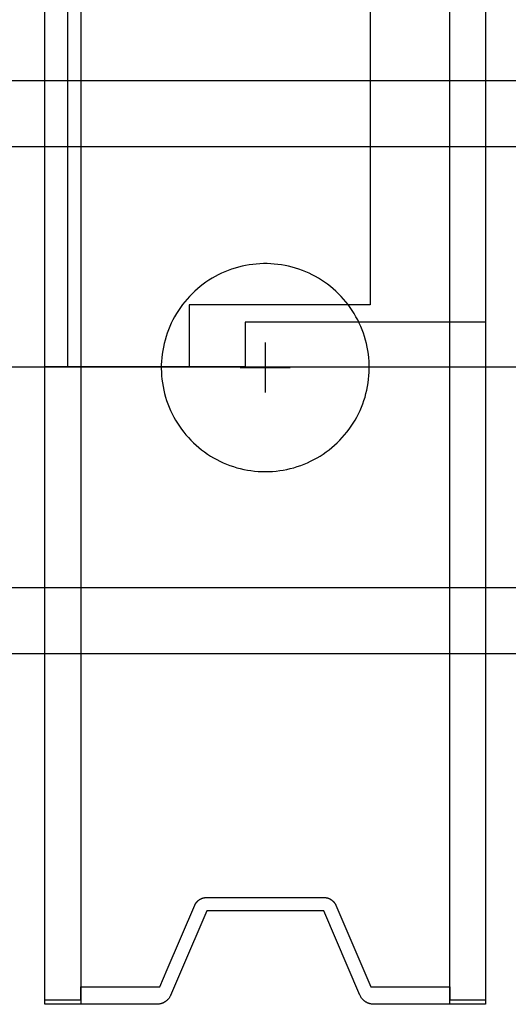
# Model space of a CAD drawing. Header units: millimetres. Extents: x -587 to 358276, y -26688 to 221215.
# Tile 193 of 256: x 11364 to 11375, y 10250 to 10272. Entities that reach past the tile are written whole.
import ezdxf

# ---------------------------------------------------------------- set-up
doc = ezdxf.new("R2010")
doc.units = ezdxf.units.MM
doc.header["$MEASUREMENT"] = 0
doc.layers.add('AVECO MODUŁY', color=40, linetype='Continuous')
doc.layers.add('AVECO TORY', color=7, linetype='Continuous')

msp = doc.modelspace()

# ---------------------------------------------------------------- linework, layer by layer
at = {"layer": 'AVECO MODUŁY', "color": 7}
for p, q in [((11364.809, 10249.649), (11364.809, 10361.425)), ((11365.62, 10361.425), (11365.62, 10249.649)), ((11373.998, 10249.649), (11373.998, 10361.425)), ((11374.809, 10357.769), (11374.809, 10249.649)), ((11372.189, 10354.107), (11372.189, 10265.513)), ((11365.327, 10264.107), (11365.327, 10353.589)), ((11368.892, 10266.265), (11368.817, 10266.232)), ((11368.968, 10266.296), (11368.892, 10266.265)), ((11369.045, 10266.324), (11368.968, 10266.296)), ((11369.123, 10266.349), (11369.045, 10266.324)), ((11369.202, 10266.371), (11369.123, 10266.349)), ((11369.281, 10266.391), (11369.202, 10266.371)), ((11369.361, 10266.408), (11369.281, 10266.391)), ((11369.442, 10266.422), (11369.361, 10266.408)), ((11369.523, 10266.433), (11369.442, 10266.422)), ((11369.605, 10266.442), (11369.523, 10266.433)), ((11369.686, 10266.448), (11369.605, 10266.442)), ((11369.768, 10266.45), (11369.686, 10266.448)), ((11369.85, 10266.45), (11369.768, 10266.45)), ((11369.932, 10266.448), (11369.85, 10266.45)), ((11370.014, 10266.442), (11369.932, 10266.448)), ((11370.095, 10266.433), (11370.014, 10266.442)), ((11370.176, 10266.422), (11370.095, 10266.433)), ((11370.257, 10266.408), (11370.176, 10266.422)), ((11370.337, 10266.391), (11370.257, 10266.408)), ((11370.416, 10266.371), (11370.337, 10266.391)), ((11370.495, 10266.349), (11370.416, 10266.371)), ((11370.573, 10266.324), (11370.495, 10266.349)), ((11370.65, 10266.296), (11370.573, 10266.324)), ((11370.726, 10266.265), (11370.65, 10266.296)), ((11370.801, 10266.232), (11370.726, 10266.265)), ((11368.53, 10266.074), (11368.462, 10266.029)), ((11368.6, 10266.117), (11368.53, 10266.074)), ((11368.671, 10266.158), (11368.6, 10266.117)), ((11368.743, 10266.196), (11368.671, 10266.158)), ((11368.817, 10266.232), (11368.743, 10266.196)), ((11370.875, 10266.196), (11370.801, 10266.232)), ((11370.947, 10266.158), (11370.875, 10266.196)), ((11371.018, 10266.117), (11370.947, 10266.158)), ((11371.088, 10266.074), (11371.018, 10266.117)), ((11371.156, 10266.029), (11371.088, 10266.074)), ((11368.207, 10265.824), (11368.148, 10265.767)), ((11368.268, 10265.878), (11368.207, 10265.824)), ((11368.331, 10265.931), (11368.268, 10265.878)), ((11368.396, 10265.981), (11368.331, 10265.931)), ((11368.462, 10266.029), (11368.396, 10265.981)), ((11371.222, 10265.981), (11371.156, 10266.029)), ((11371.287, 10265.931), (11371.222, 10265.981)), ((11371.35, 10265.878), (11371.287, 10265.931)), ((11371.411, 10265.824), (11371.35, 10265.878)), ((11371.47, 10265.767), (11371.411, 10265.824)), ((11368.036, 10265.648), (11367.983, 10265.585)), ((11368.091, 10265.708), (11368.036, 10265.648)), ((11368.148, 10265.767), (11368.091, 10265.708)), ((11371.527, 10265.708), (11371.47, 10265.767)), ((11371.582, 10265.648), (11371.527, 10265.708)), ((11371.635, 10265.585), (11371.582, 10265.648)), ((11367.837, 10265.387), (11367.794, 10265.318)), ((11367.883, 10265.455), (11367.837, 10265.387)), ((11367.932, 10265.521), (11367.883, 10265.455)), ((11367.983, 10265.585), (11367.932, 10265.521)), ((11372.189, 10265.513), (11368.078, 10265.513)), ((11368.078, 10265.513), (11368.078, 10264.118)), ((11371.686, 10265.521), (11371.635, 10265.585)), ((11371.735, 10265.455), (11371.686, 10265.521)), ((11371.781, 10265.387), (11371.735, 10265.455)), ((11371.825, 10265.318), (11371.781, 10265.387)), ((11367.713, 10265.175), (11367.677, 10265.102)), ((11367.752, 10265.247), (11367.713, 10265.175)), ((11367.794, 10265.318), (11367.752, 10265.247)), ((11371.866, 10265.247), (11371.825, 10265.318)), ((11371.905, 10265.175), (11371.866, 10265.247)), ((11371.941, 10265.102), (11371.905, 10265.175)), ((11367.612, 10264.952), (11367.583, 10264.875)), ((11367.643, 10265.027), (11367.612, 10264.952)), ((11367.677, 10265.102), (11367.643, 10265.027)), ((11374.809, 10265.119), (11369.353, 10265.119)), ((11369.353, 10265.119), (11369.353, 10264.107)), ((11371.975, 10265.027), (11371.941, 10265.102)), ((11372.006, 10264.952), (11371.975, 10265.027)), ((11372.035, 10264.875), (11372.006, 10264.952)), ((11367.534, 10264.718), (11367.514, 10264.639)), ((11367.558, 10264.797), (11367.534, 10264.718)), ((11367.583, 10264.875), (11367.558, 10264.797)), ((11372.061, 10264.797), (11372.035, 10264.875)), ((11372.084, 10264.718), (11372.061, 10264.797)), ((11372.104, 10264.639), (11372.084, 10264.718)), ((11367.482, 10264.479), (11367.47, 10264.398)), ((11367.496, 10264.559), (11367.482, 10264.479)), ((11367.514, 10264.639), (11367.496, 10264.559)), ((11369.809, 10264.658), (11369.809, 10263.525)), ((11372.122, 10264.559), (11372.104, 10264.639)), ((11372.137, 10264.479), (11372.122, 10264.559)), ((11372.149, 10264.398), (11372.137, 10264.479)), ((11367.46, 10264.316), (11367.454, 10264.235)), ((11367.47, 10264.398), (11367.46, 10264.316)), ((11372.158, 10264.316), (11372.149, 10264.398)), ((11372.164, 10264.235), (11372.158, 10264.316)), ((11369.353, 10264.107), (11364.809, 10264.107)), ((11368.078, 10264.118), (11366.323, 10264.112)), ((11367.454, 10264.235), (11367.45, 10264.153)), ((11367.45, 10264.153), (11367.45, 10264.071)), ((11367.45, 10264.071), (11367.452, 10263.989)), ((11369.242, 10264.091), (11370.376, 10264.091)), ((11369.353, 10264.107), (11374.809, 10264.107)), ((11372.168, 10264.153), (11372.164, 10264.235)), ((11372.166, 10263.989), (11372.168, 10264.071)), ((11372.168, 10264.071), (11372.168, 10264.153)), ((11367.452, 10263.989), (11367.457, 10263.907)), ((11367.457, 10263.907), (11367.465, 10263.826)), ((11367.465, 10263.826), (11367.475, 10263.744)), ((11372.143, 10263.744), (11372.154, 10263.826)), ((11372.154, 10263.826), (11372.161, 10263.907)), ((11372.161, 10263.907), (11372.166, 10263.989)), ((11367.475, 10263.744), (11367.489, 10263.664)), ((11367.489, 10263.664), (11367.505, 10263.583)), ((11372.113, 10263.583), (11372.129, 10263.664)), ((11372.129, 10263.664), (11372.143, 10263.744)), ((11367.505, 10263.583), (11367.524, 10263.504)), ((11367.524, 10263.504), (11367.546, 10263.425)), ((11367.546, 10263.425), (11367.57, 10263.347)), ((11372.048, 10263.347), (11372.072, 10263.425)), ((11372.072, 10263.425), (11372.094, 10263.504)), ((11372.094, 10263.504), (11372.113, 10263.583)), ((11367.57, 10263.347), (11367.597, 10263.269)), ((11367.597, 10263.269), (11367.627, 10263.193)), ((11367.627, 10263.193), (11367.66, 10263.118)), ((11371.958, 10263.118), (11371.991, 10263.193)), ((11371.991, 10263.193), (11372.021, 10263.269)), ((11372.021, 10263.269), (11372.048, 10263.347)), ((11367.66, 10263.118), (11367.695, 10263.044)), ((11367.695, 10263.044), (11367.732, 10262.971)), ((11367.732, 10262.971), (11367.773, 10262.9)), ((11371.846, 10262.9), (11371.886, 10262.971)), ((11371.886, 10262.971), (11371.923, 10263.044)), ((11371.923, 10263.044), (11371.958, 10263.118)), ((11367.773, 10262.9), (11367.815, 10262.83)), ((11367.815, 10262.83), (11367.86, 10262.761)), ((11367.86, 10262.761), (11367.907, 10262.695)), ((11367.907, 10262.695), (11367.957, 10262.629)), ((11371.661, 10262.629), (11371.711, 10262.695)), ((11371.711, 10262.695), (11371.758, 10262.761)), ((11371.758, 10262.761), (11371.803, 10262.83)), ((11371.803, 10262.83), (11371.846, 10262.9)), ((11367.957, 10262.629), (11368.009, 10262.566)), ((11368.009, 10262.566), (11368.063, 10262.504)), ((11368.063, 10262.504), (11368.119, 10262.445)), ((11371.499, 10262.445), (11371.555, 10262.504)), ((11371.555, 10262.504), (11371.609, 10262.566)), ((11371.609, 10262.566), (11371.661, 10262.629)), ((11368.119, 10262.445), (11368.177, 10262.387)), ((11368.177, 10262.387), (11368.237, 10262.331)), ((11368.237, 10262.331), (11368.299, 10262.278)), ((11368.299, 10262.278), (11368.363, 10262.227)), ((11371.255, 10262.227), (11371.319, 10262.278)), ((11371.319, 10262.278), (11371.381, 10262.331)), ((11371.381, 10262.331), (11371.441, 10262.387)), ((11371.441, 10262.387), (11371.499, 10262.445)), ((11368.363, 10262.227), (11368.429, 10262.178)), ((11368.429, 10262.178), (11368.496, 10262.131)), ((11368.496, 10262.131), (11368.565, 10262.086)), ((11368.565, 10262.086), (11368.635, 10262.045)), ((11368.635, 10262.045), (11368.707, 10262.005)), ((11370.911, 10262.005), (11370.983, 10262.045)), ((11370.983, 10262.045), (11371.053, 10262.086)), ((11371.053, 10262.086), (11371.122, 10262.131)), ((11371.122, 10262.131), (11371.189, 10262.178)), ((11371.189, 10262.178), (11371.255, 10262.227)), ((11368.707, 10262.005), (11368.78, 10261.968)), ((11368.78, 10261.968), (11368.854, 10261.934)), ((11368.854, 10261.934), (11368.93, 10261.902)), ((11368.93, 10261.902), (11369.006, 10261.873)), ((11369.006, 10261.873), (11369.084, 10261.846)), ((11369.084, 10261.846), (11369.162, 10261.822)), ((11369.162, 10261.822), (11369.241, 10261.801)), ((11369.241, 10261.801), (11369.321, 10261.783)), ((11370.297, 10261.783), (11370.377, 10261.801)), ((11370.377, 10261.801), (11370.456, 10261.822)), ((11370.456, 10261.822), (11370.534, 10261.846)), ((11370.534, 10261.846), (11370.612, 10261.873)), ((11370.612, 10261.873), (11370.688, 10261.902)), ((11370.688, 10261.902), (11370.764, 10261.934)), ((11370.764, 10261.934), (11370.838, 10261.968)), ((11370.838, 10261.968), (11370.911, 10262.005)), ((11369.321, 10261.783), (11369.402, 10261.767)), ((11369.402, 10261.767), (11369.482, 10261.755)), ((11369.482, 10261.755), (11369.564, 10261.745)), ((11369.564, 10261.745), (11369.645, 10261.737)), ((11369.645, 10261.737), (11369.727, 10261.733)), ((11369.727, 10261.733), (11369.809, 10261.732)), ((11369.809, 10261.732), (11369.891, 10261.733)), ((11369.891, 10261.733), (11369.973, 10261.737)), ((11369.973, 10261.737), (11370.054, 10261.745)), ((11370.054, 10261.745), (11370.136, 10261.755)), ((11370.136, 10261.755), (11370.217, 10261.767)), ((11370.217, 10261.767), (11370.297, 10261.783)), ((11368.254, 10251.968), (11368.257, 10251.972)), ((11368.257, 10251.972), (11368.261, 10251.976)), ((11368.261, 10251.976), (11368.265, 10251.98)), ((11368.265, 10251.98), (11368.269, 10251.984)), ((11368.269, 10251.984), (11368.273, 10251.988)), ((11368.273, 10251.988), (11368.277, 10251.992)), ((11368.277, 10251.992), (11368.281, 10251.996)), ((11368.281, 10251.996), (11368.285, 10252)), ((11368.285, 10252), (11368.289, 10252.003)), ((11368.289, 10252.003), (11368.294, 10252.007)), ((11368.294, 10252.007), (11368.298, 10252.01)), ((11368.298, 10252.01), (11368.302, 10252.014)), ((11368.302, 10252.014), (11368.307, 10252.017)), ((11368.307, 10252.017), (11368.312, 10252.02)), ((11368.312, 10252.02), (11368.316, 10252.023)), ((11368.316, 10252.023), (11368.321, 10252.026)), ((11368.321, 10252.026), (11368.326, 10252.029)), ((11368.326, 10252.029), (11368.331, 10252.032)), ((11368.331, 10252.032), (11368.336, 10252.035)), ((11368.336, 10252.035), (11368.34, 10252.038)), ((11368.34, 10252.038), (11368.345, 10252.04)), ((11368.345, 10252.04), (11368.35, 10252.043)), ((11368.35, 10252.043), (11368.356, 10252.045)), ((11368.356, 10252.045), (11368.361, 10252.048)), ((11368.361, 10252.048), (11368.366, 10252.05)), ((11368.366, 10252.05), (11368.371, 10252.052)), ((11368.371, 10252.052), (11368.376, 10252.054)), ((11368.376, 10252.054), (11368.381, 10252.056)), ((11368.381, 10252.056), (11368.387, 10252.058)), ((11368.387, 10252.058), (11368.392, 10252.059)), ((11368.392, 10252.059), (11368.397, 10252.061)), ((11368.397, 10252.061), (11368.402, 10252.062)), ((11368.402, 10252.062), (11368.408, 10252.064)), ((11368.408, 10252.064), (11368.413, 10252.065)), ((11368.413, 10252.065), (11368.418, 10252.066)), ((11368.418, 10252.066), (11368.424, 10252.067)), ((11368.424, 10252.067), (11368.429, 10252.068)), ((11368.429, 10252.068), (11368.434, 10252.069)), ((11368.434, 10252.069), (11368.44, 10252.07)), ((11368.44, 10252.07), (11368.445, 10252.071)), ((11368.445, 10252.071), (11368.45, 10252.071)), ((11368.45, 10252.071), (11368.455, 10252.072)), ((11368.455, 10252.072), (11368.461, 10252.072)), ((11368.461, 10252.072), (11368.466, 10252.073)), ((11368.466, 10252.073), (11368.471, 10252.073)), ((11368.471, 10252.073), (11371.137, 10252.073)), ((11371.137, 10252.073), (11371.147, 10252.073)), ((11371.147, 10252.073), (11371.152, 10252.073)), ((11371.152, 10252.073), (11371.157, 10252.072)), ((11371.157, 10252.072), (11371.163, 10252.072)), ((11371.163, 10252.072), (11371.168, 10252.071)), ((11371.168, 10252.071), (11371.173, 10252.071)), ((11371.173, 10252.071), (11371.179, 10252.07)), ((11371.179, 10252.07), (11371.184, 10252.069)), ((11371.184, 10252.069), (11371.189, 10252.068)), ((11371.189, 10252.068), (11371.194, 10252.067)), ((11371.194, 10252.067), (11371.2, 10252.066)), ((11371.2, 10252.066), (11371.205, 10252.065)), ((11371.205, 10252.065), (11371.21, 10252.064)), ((11371.21, 10252.064), (11371.216, 10252.062)), ((11371.216, 10252.062), (11371.221, 10252.061)), ((11371.221, 10252.061), (11371.226, 10252.059)), ((11371.226, 10252.059), (11371.232, 10252.058)), ((11371.232, 10252.058), (11371.237, 10252.056)), ((11371.237, 10252.056), (11371.242, 10252.054)), ((11371.242, 10252.054), (11371.247, 10252.052)), ((11371.247, 10252.052), (11371.252, 10252.05)), ((11371.252, 10252.05), (11371.257, 10252.048)), ((11371.257, 10252.048), (11371.263, 10252.045)), ((11371.263, 10252.045), (11371.268, 10252.043)), ((11371.268, 10252.043), (11371.273, 10252.04)), ((11371.273, 10252.04), (11371.278, 10252.038)), ((11371.278, 10252.038), (11371.283, 10252.035)), ((11371.283, 10252.035), (11371.287, 10252.032)), ((11371.287, 10252.032), (11371.292, 10252.029)), ((11371.292, 10252.029), (11371.297, 10252.026)), ((11371.297, 10252.026), (11371.302, 10252.023)), ((11371.302, 10252.023), (11371.306, 10252.02)), ((11371.306, 10252.02), (11371.311, 10252.017)), ((11371.311, 10252.017), (11371.316, 10252.014)), ((11371.316, 10252.014), (11371.32, 10252.01)), ((11371.32, 10252.01), (11371.325, 10252.007)), ((11371.325, 10252.007), (11371.329, 10252.003)), ((11371.329, 10252.003), (11371.333, 10252)), ((11371.333, 10252), (11371.337, 10251.996)), ((11371.337, 10251.996), (11371.341, 10251.992)), ((11371.341, 10251.992), (11371.346, 10251.988)), ((11371.346, 10251.988), (11371.349, 10251.984)), ((11371.349, 10251.984), (11371.353, 10251.98)), ((11371.353, 10251.98), (11371.357, 10251.976)), ((11371.357, 10251.976), (11371.361, 10251.972)), ((11371.361, 10251.972), (11371.365, 10251.968)), ((11367.584, 10250.437), (11368.21, 10251.9)), ((11368.482, 10251.773), (11367.908, 10250.432)), ((11368.21, 10251.9), (11368.212, 10251.905)), ((11368.212, 10251.905), (11368.215, 10251.91)), ((11368.215, 10251.91), (11368.217, 10251.915)), ((11368.217, 10251.915), (11368.22, 10251.919)), ((11368.22, 10251.919), (11368.222, 10251.924)), ((11368.222, 10251.924), (11368.225, 10251.928)), ((11368.225, 10251.928), (11368.228, 10251.933)), ((11368.228, 10251.933), (11368.231, 10251.937)), ((11368.231, 10251.937), (11368.234, 10251.942)), ((11368.234, 10251.942), (11368.237, 10251.946)), ((11368.237, 10251.946), (11368.24, 10251.951)), ((11368.24, 10251.951), (11368.243, 10251.955)), ((11368.243, 10251.955), (11368.247, 10251.96)), ((11368.247, 10251.96), (11368.25, 10251.964)), ((11368.25, 10251.964), (11368.254, 10251.968)), ((11370.121, 10251.773), (11368.482, 10251.773)), ((11371.137, 10251.773), (11370.121, 10251.773)), ((11371.955, 10249.859), (11371.137, 10251.773)), ((11371.365, 10251.968), (11371.368, 10251.964)), ((11371.368, 10251.964), (11371.372, 10251.96)), ((11371.372, 10251.96), (11371.375, 10251.955)), ((11371.375, 10251.955), (11371.378, 10251.951)), ((11371.378, 10251.951), (11371.381, 10251.946)), ((11371.381, 10251.946), (11371.384, 10251.942)), ((11371.384, 10251.942), (11371.387, 10251.937)), ((11371.387, 10251.937), (11371.39, 10251.933)), ((11371.39, 10251.933), (11371.393, 10251.928)), ((11371.393, 10251.928), (11371.396, 10251.924)), ((11371.396, 10251.924), (11371.399, 10251.919)), ((11371.399, 10251.919), (11371.401, 10251.915)), ((11371.401, 10251.915), (11371.404, 10251.91)), ((11371.404, 10251.91), (11371.406, 10251.905)), ((11371.406, 10251.905), (11371.408, 10251.9)), ((11371.408, 10251.9), (11372.2, 10250.049)), ((11367.418, 10250.049), (11367.584, 10250.437)), ((11367.908, 10250.432), (11367.66, 10249.85)), ((11365.62, 10249.849), (11365.62, 10250.049)), ((11365.62, 10250.049), (11366.244, 10250.049)), ((11366.244, 10250.049), (11367.418, 10250.049)), ((11372.2, 10250.049), (11372.584, 10250.049)), ((11372.584, 10250.049), (11373.998, 10250.049)), ((11373.998, 10250.049), (11373.998, 10249.849)), ((11364.809, 10249.649), (11364.809, 10249.749)), ((11364.809, 10249.749), (11365.62, 10249.749)), ((11365.62, 10249.749), (11365.62, 10249.849)), ((11367.576, 10249.738), (11367.572, 10249.734)), ((11367.581, 10249.742), (11367.576, 10249.738)), ((11367.585, 10249.747), (11367.581, 10249.742)), ((11367.59, 10249.751), (11367.585, 10249.747)), ((11367.594, 10249.755), (11367.59, 10249.751)), ((11367.602, 10249.764), (11367.594, 10249.755)), ((11367.61, 10249.773), (11367.602, 10249.764)), ((11367.618, 10249.783), (11367.61, 10249.773)), ((11367.625, 10249.792), (11367.618, 10249.783)), ((11367.632, 10249.802), (11367.625, 10249.792)), ((11367.638, 10249.812), (11367.632, 10249.802)), ((11367.645, 10249.822), (11367.638, 10249.812)), ((11367.65, 10249.832), (11367.645, 10249.822)), ((11367.656, 10249.842), (11367.65, 10249.832)), ((11367.66, 10249.85), (11367.656, 10249.842)), ((11371.959, 10249.85), (11371.955, 10249.859)), ((11371.968, 10249.832), (11371.959, 10249.85)), ((11371.974, 10249.822), (11371.968, 10249.832)), ((11371.98, 10249.812), (11371.974, 10249.822)), ((11371.986, 10249.802), (11371.98, 10249.812)), ((11371.993, 10249.792), (11371.986, 10249.802)), ((11372, 10249.783), (11371.993, 10249.792)), ((11372.008, 10249.773), (11372, 10249.783)), ((11372.016, 10249.764), (11372.008, 10249.773)), ((11372.024, 10249.755), (11372.016, 10249.764)), ((11372.029, 10249.751), (11372.024, 10249.755)), ((11372.033, 10249.747), (11372.029, 10249.751)), ((11372.037, 10249.742), (11372.033, 10249.747)), ((11372.042, 10249.738), (11372.037, 10249.742)), ((11372.047, 10249.734), (11372.042, 10249.738)), ((11373.998, 10249.849), (11373.998, 10249.749)), ((11373.998, 10249.749), (11374.809, 10249.749)), ((11374.809, 10249.749), (11374.809, 10249.649)), ((11367.354, 10249.649), (11364.809, 10249.649)), ((11367.366, 10249.65), (11367.354, 10249.649)), ((11367.377, 10249.651), (11367.366, 10249.65)), ((11367.389, 10249.652), (11367.377, 10249.651)), ((11367.401, 10249.654), (11367.389, 10249.652)), ((11367.413, 10249.656), (11367.401, 10249.654)), ((11367.425, 10249.659), (11367.413, 10249.656)), ((11367.436, 10249.662), (11367.425, 10249.659)), ((11367.448, 10249.665), (11367.436, 10249.662)), ((11367.454, 10249.667), (11367.448, 10249.665)), ((11367.46, 10249.669), (11367.454, 10249.667)), ((11367.466, 10249.671), (11367.46, 10249.669)), ((11367.471, 10249.674), (11367.466, 10249.671)), ((11367.477, 10249.676), (11367.471, 10249.674)), ((11367.483, 10249.678), (11367.477, 10249.676)), ((11367.488, 10249.681), (11367.483, 10249.678)), ((11367.494, 10249.683), (11367.488, 10249.681)), ((11367.499, 10249.686), (11367.494, 10249.683)), ((11367.505, 10249.689), (11367.499, 10249.686)), ((11367.51, 10249.692), (11367.505, 10249.689)), ((11367.516, 10249.695), (11367.51, 10249.692)), ((11367.521, 10249.698), (11367.516, 10249.695)), ((11367.527, 10249.701), (11367.521, 10249.698)), ((11367.532, 10249.705), (11367.527, 10249.701)), ((11367.537, 10249.708), (11367.532, 10249.705)), ((11367.542, 10249.711), (11367.537, 10249.708)), ((11367.547, 10249.715), (11367.542, 10249.711)), ((11367.552, 10249.719), (11367.547, 10249.715)), ((11367.557, 10249.722), (11367.552, 10249.719)), ((11367.562, 10249.726), (11367.557, 10249.722)), ((11367.567, 10249.73), (11367.562, 10249.726)), ((11367.572, 10249.734), (11367.567, 10249.73)), ((11372.051, 10249.73), (11372.047, 10249.734)), ((11372.056, 10249.726), (11372.051, 10249.73)), ((11372.061, 10249.722), (11372.056, 10249.726)), ((11372.066, 10249.719), (11372.061, 10249.722)), ((11372.071, 10249.715), (11372.066, 10249.719)), ((11372.076, 10249.711), (11372.071, 10249.715)), ((11372.081, 10249.708), (11372.076, 10249.711)), ((11372.086, 10249.705), (11372.081, 10249.708)), ((11372.092, 10249.701), (11372.086, 10249.705)), ((11372.097, 10249.698), (11372.092, 10249.701)), ((11372.102, 10249.695), (11372.097, 10249.698)), ((11372.108, 10249.692), (11372.102, 10249.695)), ((11372.113, 10249.689), (11372.108, 10249.692)), ((11372.119, 10249.686), (11372.113, 10249.689)), ((11372.124, 10249.683), (11372.119, 10249.686)), ((11372.13, 10249.681), (11372.124, 10249.683)), ((11372.135, 10249.678), (11372.13, 10249.681)), ((11372.141, 10249.676), (11372.135, 10249.678)), ((11372.147, 10249.674), (11372.141, 10249.676)), ((11372.153, 10249.671), (11372.147, 10249.674)), ((11372.158, 10249.669), (11372.153, 10249.671)), ((11372.164, 10249.667), (11372.158, 10249.669)), ((11372.17, 10249.665), (11372.164, 10249.667)), ((11372.182, 10249.662), (11372.17, 10249.665)), ((11372.193, 10249.659), (11372.182, 10249.662)), ((11372.205, 10249.656), (11372.193, 10249.659)), ((11372.217, 10249.654), (11372.205, 10249.656)), ((11372.229, 10249.652), (11372.217, 10249.654)), ((11372.241, 10249.651), (11372.229, 10249.652)), ((11372.252, 10249.65), (11372.241, 10249.651)), ((11372.264, 10249.649), (11372.252, 10249.65)), ((11374.809, 10249.649), (11372.264, 10249.649))]:
    msp.add_line(p, q, dxfattribs=at)
at = {"layer": 'AVECO TORY', "color": 7}
for p, q in [((11342.985, 10270.607), (11385.832, 10270.607)), ((11342.985, 10269.107), (11387.332, 10269.107)), ((11342.985, 10264.107), (11392.332, 10264.107)), ((11342.985, 10259.107), (11397.332, 10259.107)), ((11342.985, 10257.607), (11398.832, 10257.607))]:
    msp.add_line(p, q, dxfattribs=at)

doc.saveas('drawing.dxf')
